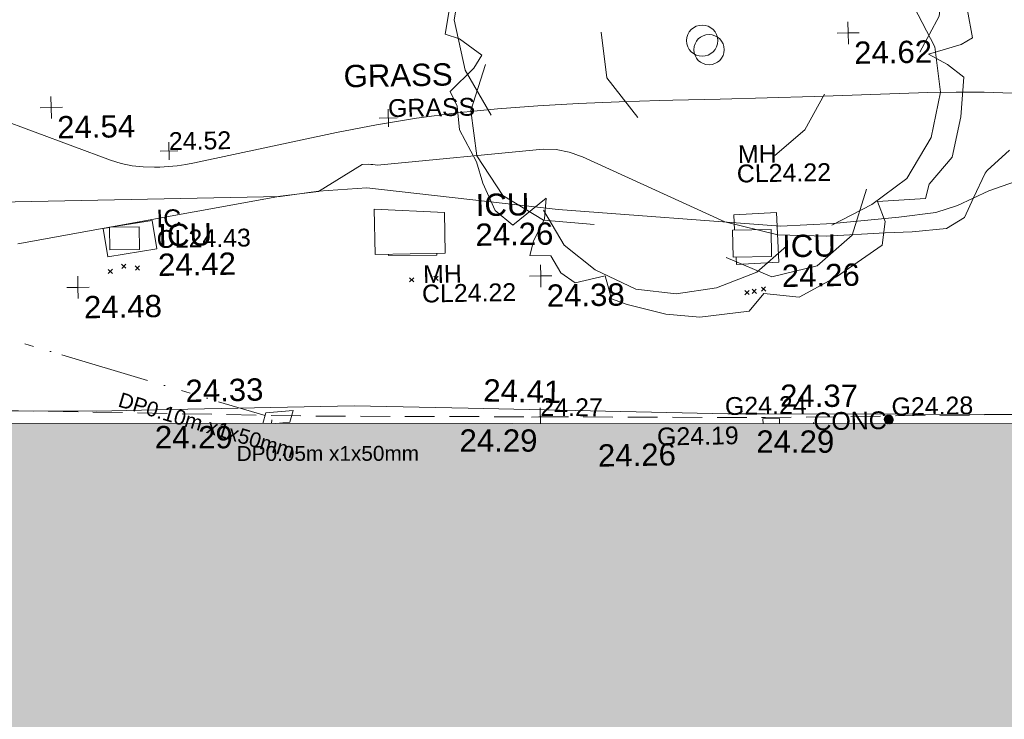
# Model space of a CAD drawing. Header units: millimetres. Extents: x -290717 to 520720, y -88450 to 287762.
# Tile 73 of 256: x -79998 to -63434, y -50018 to -38245. Entities that reach past the tile are written whole.
import ezdxf

# ---------------------------------------------------------------- set-up
doc = ezdxf.new("R2010")
doc.units = ezdxf.units.MM
for name, pattern in [('IMPORT-DASHED _2_', [750, 500, -250]), ('IMPORT-UG_EIR_QLB2 _2_', [2750, 1500, -300, 0, -300, 150, -300, 0, -200]), ('IMPORT-UG_ELEC_STREET LIGHTING_QLB2 _2_', [2700, 1500, -300, 0, -250, 150, -300, 0, -200])]:
    doc.linetypes.add(name, pattern=pattern)
for name, color, linetype, lineweight, true_color in [('00_TOPO_BUILDING_OUTLINE', 5, 'Continuous', 9, 0x0000ff), ('00_TOPO_LEVEL_SPOT', 7, 'Continuous', 9, 0x666666), ('00_TOPO_SERV_IC', 5, 'Continuous', 9, 0x0000ff), ('00_TOPO_TREE', 7, 'Continuous', 9, 0x666666), ('00_UAV_BUILDING_OUTLINE', 5, 'Continuous', 9, 0x0000ff), ('00_UAV_CONCRETE', 9, 'Continuous', 9, 0x808080), ('00_UAV_FORM_LINES', 7, 'Continuous', 9, 0x666666), ('01_DTM_CONTOUR_MNR', 7, 'Continuous', 9, 0xa5a552), ('12333-PUM-2D-U-0001-C01 - Rev2_REVIT IMPORT_dwg', 7, 'Continuous', 9, 0x767676), ('A_RHA_Line', 7, 'Continuous', 9, 0x00a600), ('CONTOURS_MINOR', 7, 'Continuous', 9, 0x00a5a5), ('GULLY', 7, 'Continuous', 9, 0x7fbfff), ('GULLY_LVL', 7, 'Continuous', 9, 0x7fbfff), ('INSPECTION_COVER', 7, 'Continuous', 9, 0xa50000), ('INSPECTION_COVER_LVL', 7, 'Continuous', 9, 0xa50000), ('INSPECTION_COVER_TXT', 7, 'Continuous', 9, 0xa50000), ('MANHOLES', 7, 'Continuous', 9, 0xa50000), ('MANHOLES_LVL', 7, 'Continuous', 9, 0xa50000), ('MANHOLES_TXT', 7, 'Continuous', 9, 0xa50000), ('PUM-EIRCOMM-MH', 6, 'Continuous', 9, 0xff00ff), ('PUM-EIRCOMM-NOTES', 6, 'Continuous', 9, 0xff00ff), ('PUM-EIRCOMM-QLB2', 6, 'IMPORT-UG_EIR_QLB2 _2_', 9, 0xff00ff), ('SPOT_HEIGHTS_LVL', 7, 'Continuous', 9, 0x00a500), ('TREE', 7, 'Continuous', 9, 0x00a500)]:
    doc.layers.add(name, color=color, linetype=linetype, lineweight=lineweight, true_color=true_color)
for name, color, linetype, lineweight in [('00_TOPO_SURVEY_TEXT', 7, 'Continuous', 9), ('A_RHA_Detail', 7, 'Continuous', 9), ('CHANGE_OF_SURFACE', 7, 'IMPORT-DASHED _2_', 9), ('CHANGE_OF_SURFACE_LVL', 7, 'Continuous', 9), ('GEN-TEXT', 7, 'Continuous', 9), ('Text', 7, 'Continuous', 9), ('TEXT_TXT', 7, 'Continuous', 9)]:
    doc.layers.add(name, color=color, linetype=linetype, lineweight=lineweight)
doc.styles.add('Arial_1', font='arial.ttf', dxfattribs={"height": 250})
doc.styles.add('Arial_3', font='arial.ttf', dxfattribs={"height": 300})
doc.styles.add('Swis721 Lt BT_2', font='swissl.ttf', dxfattribs={"height": 375})

# ---------------------------------------------------------------- blocks, each defined once
blk = doc.blocks.new('12333-PUM-2D-U-0001-C01 - Rev2_REVIT IMPORT_dwg_CONIFEROUS_TREE-2077109-Site Location Plan Existing')
at = {"layer": '00_TOPO_TREE', "color": 254, "true_color": 0xcccccc, "flags": 128}
for points in [[(533829976, 725520320), (533830231, 725521170), (533830826, 725521765), (533831676, 725522105), (533832525, 725522020), (533833290, 725521510)], [(533832271, 725521680), (533832950, 725521935), (533833800, 725522020), (533834565, 725521850), (533835245, 725521510), (533835755, 725521000), (533836180, 725520320), (533836350, 725519555)], [(533829211, 725516835), (533828786, 725517600), (533828616, 725518450), (533828786, 725519385), (533829296, 725520150), (533829976, 725520660), (533830826, 725520915)], [(533835500, 725520405), (533836095, 725520150), (533836605, 725519725), (533836860, 725519045), (533836775, 725518365), (533836435, 725517770)], [(533833120, 725519980), (533833800, 725519725), (533834310, 725519300)], [(533836350, 725518535), (533836690, 725517855), (533836775, 725517090), (533836605, 725516326), (533836180, 725515646), (533835585, 725515221), (533834905, 725514881)], [(533831676, 725516750), (533831166, 725517430), (533831081, 725518195)], [(533830911, 725514966), (533830061, 725515051), (533829381, 725515476), (533828956, 725516156), (533828871, 725516920), (533829126, 725517685)], [(533834820, 725517090), (533834480, 725516496), (533833970, 725516071)], [(533835500, 725515476), (533835245, 725514711), (533834650, 725514201), (533833885, 725514031), (533833120, 725514371)], [(533834140, 725514541), (533833630, 725514116), (533832950, 725513861), (533832271, 725513776), (533831591, 725513861), (533830911, 725514201), (533830401, 725514626), (533830061, 725515221)]]:
    blk.add_lwpolyline(points, dxfattribs=at)
at = {"layer": '00_TOPO_TREE', "color": 254, "true_color": 0xcccccc}
blk.add_circle((533832780, 725518025), 262, dxfattribs=at)
blk = doc.blocks.new('12333-PUM-2D-U-0001-C01 - Rev2_REVIT IMPORT_dwg_MM-2077200-Site Location Plan Existing')
at = {"layer": '00_TOPO_LEVEL_SPOT', "color": 254, "true_color": 0xcccccc, "flags": 128}
for points in [[(500, 0), (0, 0), (0, 500)], [(0, -500), (0, 0), (-500, 0)]]:
    blk.add_lwpolyline(points, dxfattribs=at)
blk = doc.blocks.new('12333-PUM-2D-U-0001-C01 - Rev2_REVIT IMPORT_dwg_MGS62954_T2_Galway_ITM_3d_Rev1-2077680-Site Location Plan Existing')
at = {"layer": '00_TOPO_SERV_IC', "color": 254, "true_color": 0xcccccc}
for p, q in [((533827215, 725514526), (533827215, 725515288)), ((533828396, 725515211), (533827215, 725515288)), ((533828396, 725514526), (533828396, 725515211)), ((533822758, 725514678), (533822758, 725515059)), ((533823253, 725515059), (533822758, 725515059)), ((533823253, 725514678), (533823253, 725515059)), ((533833235, 725514373), (533833235, 725514830)), ((533833883, 725514830), (533833235, 725514830)), ((533833883, 725514373), (533833883, 725514830)), ((533822758, 725514678), (533823253, 725514678)), ((533827215, 725514526), (533828396, 725514526)), ((533833235, 725514373), (533833883, 725514373))]:
    blk.add_line(p, q, dxfattribs=at)
at = {"layer": '00_UAV_CONCRETE', "color": 254, "true_color": 0xcccccc, "flags": 128}
blk.add_lwpolyline([(533808911, 725512013), (533808915, 725512187), (533813568, 725512160), (533813741, 725512156), (533817900, 725512058), (533818740, 725512041), (533822492, 725511969), (533823738, 725511973), (533826821, 725511986), (533828735, 725511910), (533833104, 725511739), (533833731, 725511727), (533838730, 725511631), (533838911, 725511628), (533843728, 725511578), (533846317, 725511552)], dxfattribs=at)
at = {"layer": '00_UAV_FORM_LINES', "color": 254, "true_color": 0xcccccc, "flags": 128}
blk.add_lwpolyline([(533847508, 725515984), (533844997, 725515801), (533840467, 725515665), (533838885, 725515665), (533838007, 725515563), (533837556, 725515416), (533837026, 725515177), (533836659, 725515065), (533836036, 725514998), (533834932, 725514913), (533834041, 725514881), (533830308, 725515229), (533827097, 725515645), (533826284, 725515603), (533825637, 725515528), (533820891, 725515517), (533814413, 725515311), (533809050, 725515278), (533805893, 725515062), (533803390, 725515013)], dxfattribs=at)
at = {"layer": '01_DTM_CONTOUR_MNR', "color": 254, "true_color": 0xcccccc, "flags": 128}
blk.add_lwpolyline([(533837916, 725516095), (533837537, 725515757), (533837502, 725515710), (533837300, 725515300), (533837141, 725514971), (533836834, 725514795), (533836258, 725514745), (533835803, 725514737), (533834807, 725514697), (533833997, 725514735), (533833110, 725514970), (533830731, 725516103), (533830668, 725516132), (533830576, 725516167), (533830511, 725516189), (533830293, 725516237), (533830075, 725516247), (533827284, 725516027), (533827206, 725516037), (533827168, 725516041), (533827124, 725516047), (533827027, 725516040), (533826280, 725515600), (533825640, 725515530), (533821211, 725514809)], dxfattribs=at)
blk.add_blockref('12333-PUM-2D-U-0001-C01 - Rev2_REVIT IMPORT_dwg_CONIFEROUS_TREE-2077109-Site Location Plan Existing', (0, 0))
at = {"xscale": 0.375, "yscale": 0.375, "zscale": 0.375}
for p in [(533835238, 725518112), (533821811, 725517092), (533822209, 725514056), (533829996, 725514114)]:
    blk.add_blockref('12333-PUM-2D-U-0001-C01 - Rev2_REVIT IMPORT_dwg_MM-2077200-Site Location Plan Existing', p, dxfattribs=at)
at = {"layer": '00_TOPO_BUILDING_OUTLINE', "color": 251, "true_color": 0x666666, "insert": (533830905, 725511263), "char_height": 375, "width": 1495.9, "attachment_point": 1, "line_spacing_factor": 1.005062, "style": 'Swis721 Lt BT_2'}
blk.add_mtext('24.26', dxfattribs=at)
at = {"layer": '00_TOPO_LEVEL_SPOT', "char_height": 375, "width": 1495.9, "attachment_point": 1, "line_spacing_factor": 1.005062, "style": 'Swis721 Lt BT_2'}
for s, insert in [('24.62', (533835333, 725517964)), ('24.54', (533821906, 725516944)), ('24.48', (533822304, 725513909)), ('24.38', (533830091, 725513967))]:
    blk.add_mtext(s, dxfattribs=dict(at, insert=insert))
at = {"layer": '00_TOPO_SERV_IC', "color": 251, "true_color": 0x666666, "char_height": 375, "attachment_point": 1, "line_spacing_factor": 1.005062, "style": 'Swis721 Lt BT_2'}
for s, insert, width in [('ICU', (533828923, 725515513), 1021.01), ('ICU', (533823575, 725515100), 1021.01), ('24.26', (533828909, 725515013), 1495.9), ('ICU', (533834065, 725514731), 1021.01), ('24.42', (533823562, 725514600), 1495.9), ('24.26', (533834051, 725514231), 1495.9)]:
    blk.add_mtext(s, dxfattribs=dict(at, insert=insert, width=width))
at = {"layer": '00_TOPO_SURVEY_TEXT', "color": 251, "true_color": 0x666666, "insert": (533826738, 725517720), "char_height": 375, "width": 2018.28, "attachment_point": 1, "line_spacing_factor": 1.005062, "style": 'Swis721 Lt BT_2'}
blk.add_mtext('GRASS', dxfattribs=at)
at = {"layer": '00_UAV_BUILDING_OUTLINE', "color": 251, "true_color": 0x666666, "char_height": 375, "width": 1495.9, "attachment_point": 1, "rotation": 358.9593, "line_spacing_factor": 1.005062, "style": 'Swis721 Lt BT_2'}
for insert in [(533823461, 725511703), (533828585, 725511557), (533833577, 725511452)]:
    blk.add_mtext('24.29', dxfattribs=dict(at, insert=insert))
at = {"layer": '00_UAV_CONCRETE', "color": 251, "true_color": 0x666666, "char_height": 375, "width": 1495.9, "attachment_point": 1, "line_spacing_factor": 1.005062, "style": 'Swis721 Lt BT_2'}
for s, insert, rotation in [('24.33', (533823986, 725512470), 0.2242), ('24.41', (533829004, 725512395), 357.7487), ('24.37', (533833990, 725512217), 358.9049)]:
    blk.add_mtext(s, dxfattribs=dict(at, insert=insert, rotation=rotation))
blk = doc.blocks.new('12333-PUM-2D-U-0001-C01 - Rev2_REVIT IMPORT_dwg_SPOT-V216-Site Location Plan Existing')
at = {"layer": 'Text', "color": 253, "true_color": 0xaaaaaa}
blk.add_line((0, 500), (0, 419), dxfattribs=at)
blk = doc.blocks.new('12333-PUM-2D-U-0001-C01 - Rev2_REVIT IMPORT_dwg_SPOT-2077713-Site Location Plan Existing')
at = {"layer": 'Text', "color": 253, "true_color": 0xaaaaaa}
for p, q in [((-500, 0), (500, 0)), ((0, 500), (0, -500))]:
    blk.add_line(p, q, dxfattribs=at)
blk = doc.blocks.new('12333-PUM-2D-U-0001-C01 - Rev2_REVIT IMPORT_dwg_TREE_1-V219-Site Location Plan Existing')
at = {"layer": 'TREE', "color": 9, "true_color": 0xaae1aa, "flags": 128}
blk.add_lwpolyline([(-230.614, 433.535), (-189.325, 457.704), (-140.987, 443.605), (-135.952, 477.845), (-64.451, 491.944), (-6.042, 500), (11.078, 490.937), (25.176, 449.648), (38.268, 405.337), (110.775, 421.45), (190.332, 451.662), (289.023, 406.344), (331.319, 368.077), (339.376, 308.661), (327.291, 238.167), (388.721, 281.47), (400.806, 286.506), (430.01, 240.181), (449.144, 202.92), (461.229, 162.638), (479.355, 113.293), (484.391, 64.955), (492.447, 13.595), (471.299, 1.511), (409.869, -15.609), (445.116, -35.75), (475.327, -59.919), (468.278, -133.434), (451.158, -208.963), (406.848, -258.308), (399.799, -285.498), (310.171, -289.527), (323.263, -326.788), (317.221, -371.098), (230.614, -428.499), (160.121, -465.76), (94.663, -457.704), (66.465, -489.93), (-26.183, -500), (-89.627, -492.951), (-161.128, -473.817), (-190.332, -462.739), (-201.41, -419.436), (-257.805, -431.521), (-283.988, -412.387), (-302.115, -380.161), (-341.39, -379.154), (-334.34, -351.964), (-313.192, -310.675), (-309.164, -272.407), (-372.608, -321.752), (-404.834, -293.555), (-426.989, -242.195), (-438.066, -201.913), (-469.285, -141.49), (-472.306, -97.18), (-485.398, -69.99), (-440.081, -26.687), (-424.975, -2.518), (-466.264, 28.701), (-492.447, 37.764), (-482.377, 93.152), (-472.306, 165.66), (-463.243, 201.913), (-416.918, 201.913), (-403.827, 220.04), (-353.474, 211.984), (-319.235, 235.146), (-289.023, 273.414), (-320.242, 304.632), (-365.559, 314.703), (-339.376, 361.027), (-277.946, 411.38)], close=True, dxfattribs=at)
blk = doc.blocks.new('12333-PUM-2D-U-0001-C01 - Rev2_REVIT IMPORT_dwg_SPOT-V241-Site Location Plan Existing')
at = {"layer": 'CHANGE_OF_SURFACE_LVL', "color": 253, "true_color": 0xaaaaaa}
for p, q in [((-500, 0), (500, 0)), ((0, 500), (0, -378))]:
    blk.add_line(p, q, dxfattribs=at)
blk = doc.blocks.new('12333-PUM-2D-U-0001-C01 - Rev2_REVIT IMPORT_dwg_SPOT-2077775-Site Location Plan Existing')
at = {"layer": 'SPOT_HEIGHTS_LVL', "color": 9, "true_color": 0xaae1aa}
for p, q in [((-500, 0), (500, 0)), ((0, 500), (0, -500))]:
    blk.add_line(p, q, dxfattribs=at)
blk = doc.blocks.new('12333-PUM-2D-U-0001-C01 - Rev2_REVIT IMPORT_dwg_MH_CIR2-V261-Site Location Plan Existing')
at = {"layer": 'GULLY', "color": 254, "true_color": 0xd4e9ff}
for p, q in [((-499, -33), (33, 499)), ((-496, 60), (-60, 496)), ((-488, -111), (111, 488)), ((-467, -180), (180, 467)), ((-467, 179), (-179, 467)), ((-438, -241), (241, 438)), ((-403, -296), (296, 403)), ((-362, -345), (345, 362)), ((-315, -388), (388, 315)), ((-263, -425), (425, 263)), ((-204, -456), (456, 204)), ((-138, -480), (480, 138)), ((-56, -488), (496, 64)), ((33, -489), (500, -22)), ((128, -483), (483, -128)), ((305, -396), (396, -305))]:
    blk.add_line(p, q, dxfattribs=at)
at = {"layer": 'GULLY', "color": 254, "true_color": 0xd4e9ff, "flags": 128}
for points in [[(475, -154), (500, 0), (475, 154), (404, 293), (293, 404), (154, 475), (0, 500), (-154, 475), (-293, 404), (-404, 293), (-475, 154), (-500, 0), (-475, -154), (-404, -293), (-293, -404), (-154, -475)], [(63, -490), (154, -475), (293, -404), (404, -293), (475, -154)]]:
    blk.add_lwpolyline(points, dxfattribs=at)
blk = doc.blocks.new('12333-PUM-2D-U-0001-C01 - Rev2_REVIT IMPORT_dwg-1620468-Site Location Plan Existing')
at = {"layer": 'CHANGE_OF_SURFACE', "color": 253, "true_color": 0xaaaaaa, "flags": 128}
blk.add_lwpolyline([(206651, -100558), (206689, -100986), (206236, -101204), (205163, -101308), (205209, -102426), (205372, -104256), (192653, -104188), (185083, -104033), (173319, -103613)], dxfattribs=at)
at = {"layer": 'CONTOURS_MINOR', "color": 254, "true_color": 0xaae1e1, "flags": 128}
blk.add_lwpolyline([(196900, -98806), (196428, -98781), (195956, -98770), (195483, -98770), (194363, -98789), (193570, -98801), (192776, -98811), (191983, -98817), (191189, -98821), (190972, -98822), (190287, -98831), (189603, -98848), (188919, -98877), (188235, -98915), (187553, -98972), (186873, -99047), (186197, -99148), (185523, -99266), (183125, -99735), (182980, -99759), (182834, -99779), (182688, -99790), (182541, -99797), (182452, -99798), (182262, -99790), (182075, -99768), (181891, -99724), (181711, -99665), (179191, -98681)], dxfattribs=at)
at = {"layer": 'GEN-TEXT', "color": 253, "true_color": 0xaaaaaa}
for p, q in [((181643, -101573), (181714, -101502)), ((181714, -101573), (181643, -101502)), ((181870, -101490), (181941, -101419)), ((181941, -101490), (181870, -101419)), ((182099, -101524), (182170, -101453)), ((182170, -101524), (182099, -101453)), ((186709, -101803), (186780, -101732)), ((186780, -101803), (186709, -101732)), ((187117, -101786), (187188, -101715)), ((187188, -101786), (187117, -101715)), ((192466, -102096), (192537, -102025)), ((192537, -102096), (192466, -102025)), ((192624, -102062), (192695, -101991)), ((192695, -102062), (192624, -101991)), ((192344, -102116), (192415, -102045)), ((192415, -102116), (192344, -102045))]:
    blk.add_line(p, q, dxfattribs=at)
at = {"layer": 'GULLY', "color": 254, "true_color": 0xd4e9ff, "flags": 128}
blk.add_lwpolyline([(192887, -104297), (192887, -104209), (192611, -104209), (192611, -104292)], dxfattribs=at)
at = {"layer": 'INSPECTION_COVER', "color": 9, "true_color": 0xe1aaaa}
blk.add_line((181678, -100797), (181569, -100813), dxfattribs=at)
at = {"layer": 'INSPECTION_COVER', "color": 9, "true_color": 0xe1aaaa, "flags": 128}
blk.add_lwpolyline([(181569, -100813), (181640, -101294), (182466, -101173), (182395, -100692), (181688, -100795)], dxfattribs=at)
at = {"layer": 'MANHOLES', "color": 9, "true_color": 0xe1aaaa}
blk.add_line((192181, -100769), (192190, -101024), dxfattribs=at)
at = {"layer": 'MANHOLES', "color": 9, "true_color": 0xe1aaaa, "flags": 128}
for points in [[(192206, -101481), (192211, -101603), (192927, -101578), (192898, -100744), (192181, -100769)], [(187177, -101329), (187176, -101360), (186362, -101353), (186362, -101329)]]:
    blk.add_lwpolyline(points, dxfattribs=at)
at = {"layer": 'PUM-EIRCOMM-MH', "color": 211, "true_color": 0xffaaff, "flags": 128}
for points in [[(184714, -103931), (184252, -103960), (184199, -104139)], [(184419, -104143), (184655, -104128), (184714, -103931)]]:
    blk.add_lwpolyline(points, dxfattribs=at)
at = {"layer": 'PUM-EIRCOMM-QLB2', "color": 211, "true_color": 0xffaaff}
blk.add_line((184348, -104080), (184345, -104142), dxfattribs=at)
at = {"layer": 'PUM-EIRCOMM-QLB2', "color": 211, "true_color": 0xffaaff, "flags": 128}
blk.add_lwpolyline([(165187, -97722), (167986, -98792), (173451, -100670), (179010, -102345), (184238, -104008)], dxfattribs=at)
at = {"layer": 'TREE', "color": 9, "true_color": 0xaae1aa}
blk.add_circle((191813, -97983), 255, dxfattribs=at)
blk.add_blockref('12333-PUM-2D-U-0001-C01 - Rev2_REVIT IMPORT_dwg_MGS62954_T2_Galway_ITM_3d_Rev1-2077680-Site Location Plan Existing', (-533641080, -725615854))
for name, p, xscale, yscale, zscale in [('12333-PUM-2D-U-0001-C01 - Rev2_REVIT IMPORT_dwg_TREE_1-V219-Site Location Plan Existing', (191813, -97983), 9, 9, 9), ('12333-PUM-2D-U-0001-C01 - Rev2_REVIT IMPORT_dwg_SPOT-2077713-Site Location Plan Existing', (186396, -99038), 0.3, 0.3, 0.3), ('12333-PUM-2D-U-0001-C01 - Rev2_REVIT IMPORT_dwg_SPOT-2077775-Site Location Plan Existing', (182700, -99529), 0.3, 0.3, 0.3), ('12333-PUM-2D-U-0001-C01 - Rev2_REVIT IMPORT_dwg_SPOT-V241-Site Location Plan Existing', (188868, -104111), 0.3, 0.3, 0.3), ('12333-PUM-2D-U-0001-C01 - Rev2_REVIT IMPORT_dwg_MH_CIR2-V261-Site Location Plan Existing', (194727, -104257), 0.15, 0.15, 0.15), ('12333-PUM-2D-U-0001-C01 - Rev2_REVIT IMPORT_dwg_SPOT-V216-Site Location Plan Existing', (193459, -104433), 0.3, 0.3, 0.3)]:
    blk.add_blockref(name, p, dxfattribs=dict(xscale=xscale, yscale=yscale, zscale=zscale))
at = {"layer": 'CHANGE_OF_SURFACE_LVL', "insert": (188875, -103796), "char_height": 300, "width": 1256.11, "attachment_point": 1, "rotation": 358.7319, "line_spacing_factor": 0.941778, "style": 'Arial_3'}
blk.add_mtext('24.27', dxfattribs=at)
at = {"layer": 'GULLY_LVL', "char_height": 300, "width": 1645.43, "attachment_point": 1, "line_spacing_factor": 0.941778, "style": 'Arial_3'}
for s, insert in [('G24.24', (191975, -103835)), ('G24.28', (194777, -103892)), ('G24.19', (190824, -104328))]:
    blk.add_mtext(s, dxfattribs=dict(at, insert=insert))
at = {"layer": 'INSPECTION_COVER_LVL', "insert": (182466, -100858), "char_height": 300, "width": 1895.19, "attachment_point": 1, "line_spacing_factor": 0.941778, "style": 'Arial_3'}
blk.add_mtext('CL24.43', dxfattribs=at)
at = {"layer": 'INSPECTION_COVER_TXT', "insert": (182466, -100512), "char_height": 300, "width": 499.51, "attachment_point": 1, "line_spacing_factor": 0.941778, "style": 'Arial_3'}
blk.add_mtext('IC', dxfattribs=at)
at = {"layer": 'MANHOLES_LVL', "char_height": 300, "width": 1895.19, "attachment_point": 1, "line_spacing_factor": 0.941778, "style": 'Arial_3'}
for insert in [(192244, -99926), (186913, -101853)]:
    blk.add_mtext('CL24.22', dxfattribs=dict(at, insert=insert))
at = {"layer": 'MANHOLES_TXT', "char_height": 300, "width": 774.97, "attachment_point": 1, "line_spacing_factor": 0.941778, "style": 'Arial_3'}
for insert in [(192268, -99600), (186937, -101527)]:
    blk.add_mtext('MH', dxfattribs=dict(at, insert=insert))
at = {"layer": 'PUM-EIRCOMM-NOTES', "char_height": 250, "width": 3660.66, "attachment_point": 2, "line_spacing_factor": 0.941778, "style": 'Arial_1'}
for s, insert, rotation in [('DP0.10m x1x50mm', (183289, -104034), 342.3575), ('DP0.05m x1x50mm', (185285, -104538), 359.0608)]:
    blk.add_mtext(s, dxfattribs=dict(at, insert=insert, rotation=rotation))
at = {"layer": 'SPOT_HEIGHTS_LVL', "insert": (182700, -99214), "char_height": 300, "width": 1256.11, "attachment_point": 1, "line_spacing_factor": 0.941778, "style": 'Arial_3'}
blk.add_mtext('24.52', dxfattribs=at)
at = {"layer": 'TEXT_TXT', "char_height": 300, "attachment_point": 1, "line_spacing_factor": 0.941778, "style": 'Arial_3'}
for s, insert, width in [('GRASS', (186396, -98723), 1751.95), ('CONC', (193459, -104118), 1469.14)]:
    blk.add_mtext(s, dxfattribs=dict(at, insert=insert, width=width))

msp = doc.modelspace()

# ---------------------------------------------------------------- hatches: boundary and pattern name
at = {"layer": 'A_RHA_Detail', "true_color": 0xc0c0c0}
h = msp.add_hatch(color=9, dxfattribs=at)
h.paths.add_polyline_path([(-80881, -68503), (-80401, -68483), (-80401, -62985), (-24475, -63009), (-24456, -50840), (-36623, -50832), (-36623, -44229), (-50959, -44214), (-50959, -42574), (-54564, -42571), (-54566, -45054), (-92409, -45027), (-92412, -49202), (-100062, -49202), (-100052, -64853), (-86121, -64853), (-86092, -62958), (-84861, -62958), (-84855, -68240), (-80871, -68240)])
h.paths.add_polyline_path([(-137239, -68462), (-132720, -68433), (-132847, -62850), (-130455, -62917), (-130498, -61356), (-117581, -61423), (-117492, -49184), (-125137, -49178), (-125134, -45033), (-163007, -45006), (-163007, -44090), (-163124, -44090), (-163123, -42384), (-166564, -42384), (-166565, -44044), (-193158, -44025), (-193195, -62864), (-137270, -62917), (-137254, -65680)])
h.paths.add_polyline_path([(120311, -32334), (120312, -31611), (133451, -31638), (133469, -19718), (121296, -19692), (121320, -8191), (112277, -8172), (112263, -14811), (78286, -14740), (78293, -8167), (76546, -8163), (69356, -8153), (69354, -9157), (68373, -9155), (68373, -13706), (69334, -13708), (69325, -16250), (66623, -16250), (66620, -17995), (65989, -17995), (65985, -19731), (57152, -19712), (57127, -31560), (70278, -31587), (70278, -32272), (78264, -32285), (78267, -31020), (112336, -31091), (112336, -32318), (119781, -32333)])
h.paths.add_polyline_path([(7504, -1791), (15482, -674), (15484, 148), (56188, 206), (56156, 14338), (18017, 14236), (17968, 34313), (21727, 34324), (21709, 40608), (18010, 40608), (17996, 45484), (9770, 45421), (3966, 45443), (3985, 14177), (1023, 14177), (-277, 14191), (-232, 5977), (-226, 194), (1220, 180), (7478, 143), (7489, -674)])
h.paths.add_polyline_path([(77756, 53), (77730, 1700), (94464, 1660), (94606, 17991), (88810, 18015), (88800, 14437), (69414, 14458), (69377, 100), (70761, 92)])
h.paths.add_polyline_path([(61252, 46454), (105775, 46473), (105768, 61853), (92285, 61853), (92309, 65784), (96107, 65768), (96060, 75209), (101085, 75072), (104988, 74765), (108404, 74364), (112009, 73787), (115645, 73050), (116891, 72762), (120209, 71893), (120865, 71704), (124136, 70670), (127436, 69481), (127820, 69395), (128274, 69332), (128732, 69307), (129190, 69320), (129645, 69372), (130095, 69461), (130535, 69588), (130963, 69751), (131376, 69950), (131771, 70182), (132163, 70461), (132496, 70742), (132821, 71065), (133117, 71414), (133384, 71787), (133617, 72179), (133817, 72591), (133983, 73018), (134112, 73458), (134204, 73907), (134258, 74362), (134273, 74820), (134251, 75277), (134190, 75731), (134091, 76179), (133955, 76617), (133783, 77041), (133576, 77450), (133336, 77840), (133064, 78209), (132762, 78554), (132432, 78872), (132077, 79161), (131698, 79420), (131300, 79646), (131094, 79746), (132146, 83110), (122788, 86283), (121604, 82800), (117096, 83871), (116842, 83526), (116121, 91222), (110238, 91274), (110194, 90435), (104988, 90486), (104973, 94310), (103746, 94310), (103840, 122852), (96365, 122932), (96350, 123952), (104556, 123902), (104607, 120249), (125503, 120134), (125662, 137657), (114480, 137699), (114382, 129150), (104644, 129188), (104578, 126217), (101184, 126159), (101265, 135959), (89967, 135989), (89928, 125824), (93631, 125841), (93581, 122932), (88697, 122905), (88679, 95739), (86378, 95739), (86378, 96178), (83280, 96201), (83274, 95736), (70170, 95733), (70166, 96272), (66675, 96257), (66655, 95756), (65785, 95756), (65888, 117471), (53473, 117488), (53434, 98570), (40649, 98570), (40610, 94406), (38854, 94410), (38849, 89464), (40612, 89518), (40665, 86258), (38372, 86306), (38370, 76901), (50938, 76944), (50923, 74599), (56485, 74589), (56485, 75195), (92465, 75233), (92646, 71767), (89811, 69363), (85313, 69361), (85313, 66907), (75210, 66903), (75210, 63816), (70819, 63816), (70819, 64253), (69457, 64253), (69456, 66902), (61303, 66899), (61305, 63970), (70500, 63970), (70500, 61853), (61246, 61849), (61252, 46455)])
h.paths.add_polyline_path([(-17153, 48569), (-17153, 60770), (-29363, 60775), (-29363, 67399), (-43507, 67405), (-43489, 69093), (-45766, 69109), (-45794, 67405), (-47272, 67404), (-47272, 66455), (-86005, 66469), (-86007, 60522), (-92663, 60522), (-92667, 50184), (-79752, 50180), (-79752, 48591), (-17158, 48569)])
h.paths.add_polyline_path([(-201056, 48629), (-138378, 48635), (-138378, 50133), (-125468, 50134), (-125469, 60566), (-132187, 60566), (-132187, 66533), (-170643, 66806), (-170643, 67739), (-200340, 67489), (-200349, 60828), (-201058, 60828), (-201057, 51102)])
h.paths.add_polyline_path([(-240052, 54769), (-239444, 54811), (-239187, 54842), (-238765, 54941), (-238382, 55122), (-237990, 55355), (-237269, 55936), (-237030, 56229), (-236793, 56569), (-236555, 57004), (-236433, 57267), (-236300, 57753), (-236251, 58017), (-236236, 58516), (-236233, 58988), (-236214, 59823), (-236364, 59821), (-236634, 60698), (-236392, 61432), (-236225, 61435), (-236202, 62638), (-232564, 62639), (-232564, 63049), (-232732, 63049), (-232860, 63458), (-232732, 63914), (-232561, 63914), (-232522, 70598), (-240629, 70599), (-240630, 72351), (-246413, 72347), (-246413, 70616), (-254450, 70619), (-254455, 70754), (-254470, 73192), (-263883, 73268), (-263902, 68261), (-263715, 68260), (-263553, 67820), (-263719, 67392), (-263914, 67392), (-263957, 58634), (-260181, 58611), (-260192, 56354), (-257185, 56339), (-257213, 57093), (-257339, 57093), (-257471, 57532), (-257339, 58062), (-257203, 58064), (-257174, 58599), (-256478, 58575), (-256478, 58789), (-256013, 58912), (-255397, 58781), (-255397, 58596), (-243810, 58586), (-243805, 58352), (-243741, 57885), (-243619, 57422), (-243424, 56944), (-243247, 56608), (-243003, 56250), (-242732, 55933), (-242372, 55603), (-242141, 55425), (-241805, 55217), (-241529, 55077), (-241101, 54917), (-240836, 54841), (-240453, 54789), (-240203, 54777)])
h.paths.add_polyline_path([(40277, 59895), (40329, 69197), (36589, 69218), (36619, 74674), (32264, 74687), (32233, 69156), (11917, 69270), (11967, 78219), (29088, 78123), (29143, 88141), (15719, 88216), (15733, 90590), (4594, 90652), (4525, 78265), (10097, 78234), (10077, 74773), (4548, 74804), (4466, 60107), (19126, 60025), (19140, 62528), (31739, 62457), (31725, 59943), (38370, 59906)])
h.paths.add_polyline_path([(-246083, 72334), (-246083, 72334), (-246208, 72334)])
h.paths.add_polyline_path([(-114575, 112178), (-114575, 112178), (-114707, 115802)])
h.paths.add_polyline_path([(-154700, 101760), (-114382, 101776), (-114382, 106927), (-113756, 106927), (-113758, 111847), (-114432, 111847), (-114432, 112178), (-114575, 112178), (-114579, 121707), (-123057, 121707), (-123069, 156453), (-119381, 156454), (-119381, 160166), (-115501, 160167), (-115503, 166207), (-132412, 166600), (-132412, 166666), (-135275, 166665), (-135275, 166628), (-135911, 166628), (-135911, 166352), (-152521, 166346), (-152518, 159143), (-150699, 159118), (-150756, 122561), (-151059, 122561), (-151061, 121302), (-154138, 121373), (-154138, 121865), (-154704, 121867), (-154689, 119352), (-154746, 119352), (-154746, 118722), (-160794, 118749), (-160794, 119411), (-163852, 119422), (-163855, 118762), (-167569, 118779), (-166635, 124395), (-166844, 124471), (-167569, 124708), (-168028, 124841), (-168631, 124991), (-169238, 125117), (-169850, 125220), (-170466, 125298), (-171089, 125352), (-171704, 125381), (-172325, 125386), (-172782, 125375), (-173402, 125337), (-174019, 125276), (-174634, 125190), (-175245, 125081), (-176047, 124896), (-176665, 124725), (-177045, 124609), (-177632, 124405), (-176665, 118819), (-177559, 118822), (-177662, 125263), (-176365, 126543), (-159462, 126320), (-157058, 128609), (-157061, 136153), (-158639, 137740), (-159352, 137740), (-161634, 140201), (-168728, 140257), (-171035, 137943), (-174184, 137943), (-176460, 140292), (-177342, 140292), (-177342, 140358), (-183429, 140356), (-185922, 137917), (-185922, 131757), (-186907, 131757), (-187725, 130810), (-187724, 127376), (-186481, 126305), (-186479, 122327), (-185176, 121059), (-180304, 121059), (-180304, 118802), (-193555, 118802), (-193555, 133118), (-192594, 133118), (-192594, 134201), (-192225, 134201), (-192226, 136615), (-192595, 136615), (-192595, 137734), (-193589, 137734), (-193589, 147475), (-193163, 147493), (-192607, 147551), (-192360, 147590), (-192200, 147617), (-191883, 147683), (-191569, 147762), (-191020, 147932), (-190951, 147956), (-190648, 148071), (-190350, 148198), (-190057, 148336), (-189770, 148486), (-189375, 148717), (-189133, 148873), (-188868, 149059), (-188610, 149255), (-188355, 149465), (-188080, 149714), (-187885, 149902), (-187538, 150274), (-187446, 150378), (-187241, 150629), (-187046, 150888), (-186862, 151154), (-186546, 151670), (-186524, 151707), (-163675, 151670), (-163688, 148134), (-157304, 148136), (-157304, 155760), (-157557, 155765), (-157556, 166678), (-187009, 166700), (-187013, 162054), (-188707, 162045), (-188706, 155022), (-188738, 154651), (-188799, 154283), (-188857, 154035), (-188966, 153679), (-189103, 153333), (-189266, 152998), (-189455, 152677), (-189645, 152421), (-189917, 152104), (-190213, 151809), (-190531, 151539), (-190869, 151294), (-191225, 151076), (-191598, 150887), (-192093, 150683), (-192485, 150570), (-192904, 150482), (-193187, 150441), (-193594, 150407), (-193595, 151460), (-205369, 151455), (-205354, 113350), (-207187, 113349), (-207184, 105991), (-205313, 105991), (-205311, 101770), (-175489, 101781), (-175489, 110890), (-154703, 110898), (-154701, 103310)])
h.paths.add_polyline_path([(193736, 113048), (208865, 114991), (208976, 114127), (216448, 115086), (216039, 118272), (232649, 120405), (233426, 114352), (240632, 115278), (239855, 121330), (256407, 123456), (257092, 118089), (264572, 119041), (261878, 138525), (259179, 138222), (259197, 137439), (254686, 136897), (255413, 131315), (240853, 129522), (239771, 137919), (240650, 138010), (240062, 142777), (239166, 142685), (237631, 151018), (266173, 154561), (271297, 142612), (276532, 144861), (274942, 148528), (302075, 160135), (300216, 164320), (301528, 164907), (300405, 167478), (299017, 166946), (295627, 174519), (294333, 177537), (287289, 174519), (289428, 169661), (272957, 162557), (271943, 164897), (267016, 162764), (268502, 159357), (265200, 157946), (226856, 153147), (227510, 148852), (228281, 141179), (227302, 141050), (227895, 136433), (228749, 136524), (229602, 128024), (217691, 126494), (217642, 126874), (215139, 126553), (215195, 126113), (215016, 126090), (214841, 127450), (192259, 124549), (193486, 114991)])
h.paths.add_polyline_path([(-78076, 117606), (-78076, 117610), (-78070, 129486), (-74723, 129478), (-74723, 125436), (-48016, 125380), (-47997, 135873), (-61198, 135902), (-74715, 135924), (-74724, 131865), (-78070, 131873), (-78063, 149550), (-58292, 149542), (-58292, 148946), (-37708, 148938), (-37708, 159740), (-44148, 159743), (-44148, 162961), (-49830, 162961), (-49831, 160632), (-78494, 160644), (-78494, 161615), (-78739, 161615), (-78692, 168188), (-90845, 168127), (-90963, 152687), (-89065, 152686), (-89080, 117610), (-78375, 117606)])
h.paths.add_polyline_path([(69255, 129236), (69260, 136168), (86068, 136131), (86009, 164703), (58790, 164724), (58790, 170119), (54460, 170122), (54457, 166153), (47042, 166159), (47041, 164669), (39173, 164675), (39173, 164079), (17015, 164095), (17002, 147267), (12660, 147267), (12654, 139138), (17031, 139135), (17025, 129935), (39191, 129919), (39191, 129258), (69014, 129236)])
h.paths.add_polyline_path([(39266, 139468), (33051, 139484), (33088, 153428), (39278, 153412), (39278, 152830), (43058, 152820), (43025, 140093), (39267, 140093)])
h.paths.add_polyline_path([(1980, 189123), (18699, 189180), (18678, 195254), (24349, 195273), (24335, 199551), (28830, 199566), (28798, 208816), (24335, 208806), (24334, 209113), (16812, 209088), (16807, 208844), (6772, 208809), (6797, 201489), (-8471, 201437), (-8471, 200429), (-11856, 200418), (-11824, 190892), (-7615, 190905), (-7615, 190171), (-4609, 190169), (-4608, 190917), (1973, 190939), (1977, 189837)])
h.paths.add_polyline_path([(-20506, 190640), (-20122, 206347), (-41550, 207015), (-41462, 210450), (-31391, 210152), (-31079, 223863), (-44305, 224231), (-44491, 211866), (-47510, 211943), (-47723, 203659), (-47076, 203635), (-47175, 199532), (-46801, 199520), (-46874, 195479), (-44600, 195425), (-44686, 192243), (-38074, 192136), (-38104, 191127), (-21538, 190669)])
h.paths.add_polyline_path([(16801, 195962), (9657, 196015), (9644, 199514), (11632, 199486), (11632, 203322), (16807, 203391), (16801, 195984)])
h.paths.add_polyline_path([(122085, 200536), (122088, 206386), (125211, 206386), (125211, 206646), (126203, 206646), (126203, 207041), (130401, 206979), (130444, 209883), (126203, 209946), (126203, 214624), (127365, 214624), (127365, 225380), (126160, 225380), (126207, 241475), (119483, 241496), (119479, 246182), (109944, 246175), (109953, 233033), (115001, 233033), (115000, 208653), (112026, 208653), (112024, 200539), (122025, 200536)])
h.paths.add_polyline_path([(30087, 200987), (38031, 201029), (38031, 202923), (38110, 202923), (38067, 208828), (38013, 208828), (38012, 209013), (30045, 208970), (30061, 205986)])
h.paths.add_polyline_path([(195986, 205662), (202897, 206052), (202677, 209946), (195766, 209555)])
h.paths.add_polyline_path([(-91652, 206393), (-79454, 206433), (-79629, 238246), (-68904, 238215), (-68919, 246314), (-68757, 246313), (-68755, 246639), (-79620, 246651), (-79607, 247344), (-82155, 247318), (-82155, 247488), (-91641, 247473), (-91639, 246846), (-131470, 246641), (-131470, 250160), (-142857, 250177), (-142864, 246220), (-165119, 246272), (-165040, 253908), (-178677, 253930), (-178700, 238177), (-138599, 238209), (-138548, 206628), (-126647, 206572), (-126667, 234826), (-124963, 234826), (-124969, 234688), (-91596, 234664), (-91651, 207156)])
h.paths.add_polyline_path([(142124, 209114), (152768, 209127), (152745, 227013), (142101, 226999), (142122, 210583)])
h.paths.add_polyline_path([(168999, 209275), (169027, 226860), (161687, 226877), (161648, 209291), (168847, 209275)])
h.paths.add_polyline_path([(49761, 218477), (49794, 223316), (41274, 223363), (41274, 223291), (32187, 223352), (32202, 225553), (20082, 225635), (20035, 218708), (31566, 218630), (31566, 218599), (49547, 218478)])
h.paths.add_polyline_path([(162362, 234154), (162367, 241590), (135261, 241631), (135249, 234198), (160249, 234157)])
h.paths.add_polyline_path([(176459, 246710), (176516, 252173), (168884, 252253), (168935, 257069), (164355, 257117), (164296, 251512), (164417, 251511), (164368, 246837), (172300, 246753)])

# ---------------------------------------------------------------- linework, layer by layer
at = {"layer": 'A_RHA_Line', "color": 7}
msp.add_line((-54566, -45054), (-92409, -45027), dxfattribs=at)

# ---------------------------------------------------------------- block references
at = {"layer": '12333-PUM-2D-U-0001-C01 - Rev2_REVIT IMPORT_dwg', "color": 254, "linetype": 'IMPORT-UG_ELEC_STREET LIGHTING_QLB2 _2_', "true_color": 0xffd4d4, "rotation": 0.9999999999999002}
msp.add_blockref('12333-PUM-2D-U-0001-C01 - Rev2_REVIT IMPORT_dwg-1620468-Site Location Plan Existing', (-261895, 55870), dxfattribs=at)

doc.saveas('drawing.dxf')
